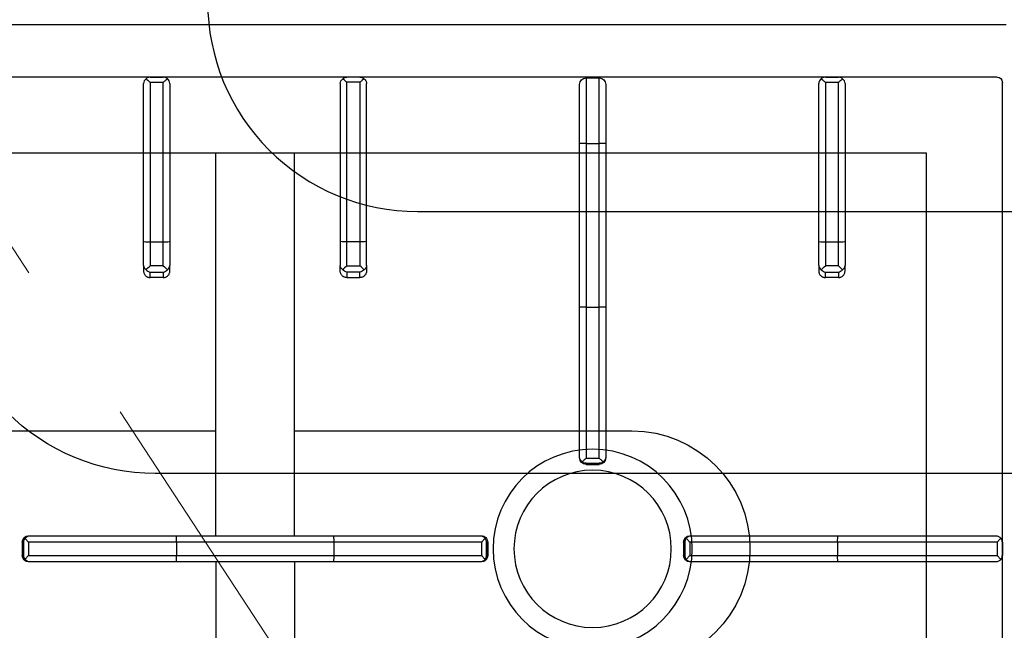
# Model space of a CAD drawing. Header units: millimetres. Extents: x -740 to 33545, y -26688 to 22494.
# Tile 95 of 256: x 9218 to 9255, y 10472 to 10495. Entities that reach past the tile are written whole.
import ezdxf

# ---------------------------------------------------------------- set-up
doc = ezdxf.new("R2010")
doc.units = ezdxf.units.MM
doc.header["$MEASUREMENT"] = 0
doc.linetypes.add('DASHED', pattern=[19.05, 12.7, -6.35])
doc.layers.add('A_wyposażenie', color=252, linetype='Continuous', lineweight=9)
doc.layers.add('IS_Wężownica OChP', color=7, linetype='Continuous', lineweight=25, true_color=0x800080)
doc.layers.add('PQ_200_2D', color=252, linetype='Continuous')
doc.layers.add('PQ_204_2D', color=252, linetype='Continuous')

# ---------------------------------------------------------------- blocks, each defined once
blk = doc.blocks.new('dfghbnj')
at = {"layer": 'PQ_200_2D', "color": 8}
blk.add_line((5168.38, -17660.72), (5168.38, -17005.72), dxfattribs=at)
at = {"layer": 'PQ_204_2D', "color": 8}
for p, q in [((5188.38, -17657.22), (5188.38, -17091.22)), ((5363.38, -17287.95), (5363.38, -17288.37)), ((5365.88, -17285.45), (5370.88, -17285.45)), ((5365.88, -17285.9), (5365.88, -17285.45)), ((5365.88, -17285.9), (5370.88, -17285.9)), ((5365.88, -17287.81), (5370.88, -17287.81)), ((5365.88, -17344.2), (5365.88, -17287.81)), ((5370.88, -17285.45), (5370.88, -17285.9)), ((5370.88, -17287.81), (5370.88, -17344.2)), ((5373.38, -17288.37), (5373.38, -17287.95)), ((5363.38, -17288.37), (5363.38, -17344.26)), ((5373.38, -17344.26), (5373.38, -17288.37)), ((5251.14, -17331.71), (5190.85, -17331.71)), ((5260.28, -17331.71), (5251.14, -17331.71)), ((5260.28, -17331.71), (5262.42, -17331.71)), ((5188.38, -17334.21), (5188.38, -17339.21)), ((5188.38, -17334.21), (5188.38, -17339.21)), ((5190.37, -17334.21), (5190.37, -17339.21)), ((5190.37, -17334.21), (5251.19, -17334.21)), ((5251.19, -17334.21), (5251.19, -17339.21)), ((5251.19, -17334.21), (5260.39, -17334.21)), ((5260.39, -17339.21), (5260.39, -17334.21)), ((5264.85, -17334.21), (5262.75, -17334.21)), ((5262.75, -17334.21), (5262.75, -17339.21)), ((5264.85, -17339.21), (5264.85, -17334.21)), ((5251.19, -17339.21), (5190.37, -17339.21)), ((5260.39, -17339.21), (5251.19, -17339.21)), ((5262.75, -17339.21), (5264.85, -17339.21)), ((5190.85, -17341.71), (5251.14, -17341.71)), ((5251.14, -17341.71), (5260.28, -17341.71)), ((5262.42, -17341.71), (5260.28, -17341.71)), ((5363.38, -17344.26), (5363.38, -17404.15)), ((5365.88, -17344.2), (5370.88, -17344.2)), ((5365.88, -17404.2), (5365.88, -17344.2)), ((5370.88, -17344.2), (5370.88, -17404.2)), ((5373.38, -17404.15), (5373.38, -17344.26)), ((5363.38, -17359.22), (5217.36, -17359.22)), ((5373.38, -17359.22), (5519.4, -17359.22)), ((5363.38, -17389.22), (5217.36, -17389.22)), ((5373.38, -17389.22), (5519.4, -17389.22)), ((5363.38, -17404.15), (5363.38, -17460.03)), ((5365.88, -17404.2), (5370.88, -17404.2)), ((5365.88, -17460.59), (5365.88, -17404.2)), ((5370.88, -17404.2), (5370.88, -17460.59)), ((5373.38, -17460.03), (5373.38, -17404.15)), ((5190.85, -17406.72), (5251.14, -17406.72)), ((5251.14, -17406.72), (5260.28, -17406.72)), ((5262.42, -17406.72), (5260.28, -17406.72)), ((5188.38, -17414.22), (5188.38, -17409.22)), ((5188.38, -17414.22), (5188.38, -17409.22)), ((5190.37, -17414.22), (5190.37, -17409.22)), ((5251.19, -17409.22), (5190.37, -17409.22)), ((5251.19, -17414.22), (5251.19, -17409.22)), ((5260.39, -17409.22), (5251.19, -17409.22)), ((5260.39, -17409.22), (5260.39, -17414.22)), ((5262.75, -17409.22), (5264.85, -17409.22)), ((5262.75, -17414.22), (5262.75, -17409.22)), ((5264.85, -17409.22), (5264.85, -17414.22)), ((5190.37, -17414.22), (5251.19, -17414.22)), ((5251.19, -17414.22), (5260.39, -17414.22)), ((5264.85, -17414.22), (5262.75, -17414.22)), ((5251.14, -17416.72), (5190.85, -17416.72)), ((5260.28, -17416.72), (5251.14, -17416.72)), ((5260.28, -17416.72), (5262.42, -17416.72)), ((5363.38, -17460.03), (5363.38, -17460.45)), ((5365.88, -17460.59), (5370.88, -17460.59)), ((5373.38, -17460.45), (5373.38, -17460.03)), ((5365.27, -17462.4), (5371.48, -17462.4)), ((5365.88, -17462.5), (5370.88, -17462.5)), ((5365.88, -17462.95), (5365.88, -17462.5)), ((5365.88, -17462.95), (5370.88, -17462.95)), ((5370.88, -17462.5), (5370.88, -17462.95)), ((5213.69, -17497.97), (5191.19, -17497.97)), ((5213.69, -17500.47), (5213.69, -17497.97)), ((5276.14, -17497.97), (5213.69, -17497.97)), ((5333.27, -17497.97), (5276.14, -17497.97)), ((5333.69, -17497.97), (5333.27, -17497.97)), ((5188.69, -17500.47), (5188.69, -17505.47)), ((5188.69, -17500.47), (5213.69, -17500.47)), ((5213.69, -17500.47), (5213.69, -17505.47)), ((5213.69, -17500.47), (5276.19, -17500.47)), ((5276.19, -17500.47), (5276.19, -17505.47)), ((5276.19, -17500.47), (5333.83, -17500.47)), ((5333.83, -17500.47), (5333.83, -17505.47)), ((5335.64, -17499.87), (5335.64, -17506.06)), ((5335.74, -17500.47), (5335.74, -17505.47)), ((5335.74, -17500.47), (5336.19, -17500.47)), ((5336.19, -17500.47), (5336.19, -17505.47)), ((5213.69, -17505.47), (5188.69, -17505.47)), ((5213.69, -17507.97), (5213.69, -17505.47)), ((5276.19, -17505.47), (5213.69, -17505.47)), ((5333.83, -17505.47), (5276.19, -17505.47)), ((5336.19, -17505.47), (5335.74, -17505.47)), ((5191.19, -17507.97), (5213.69, -17507.97)), ((5213.69, -17507.97), (5276.14, -17507.97)), ((5276.14, -17507.97), (5333.27, -17507.97)), ((5333.27, -17507.97), (5333.69, -17507.97)), ((5365.88, -17537.65), (5370.88, -17537.65)), ((5365.88, -17538.1), (5365.88, -17537.65)), ((5365.88, -17538.1), (5370.88, -17538.1)), ((5370.88, -17537.65), (5370.88, -17538.1)), ((5363.38, -17540.15), (5363.38, -17540.57)), ((5363.38, -17540.57), (5363.38, -17596.46)), ((5365.88, -17540.01), (5370.88, -17540.01)), ((5365.88, -17596.4), (5365.88, -17540.01)), ((5370.88, -17540.01), (5370.88, -17596.4)), ((5373.38, -17540.57), (5373.38, -17540.15)), ((5373.38, -17596.46), (5373.38, -17540.57)), ((5188.38, -17591.72), (5188.38, -17596.72)), ((5188.38, -17591.72), (5188.38, -17596.72)), ((5190.37, -17591.72), (5190.37, -17596.72)), ((5190.37, -17591.72), (5251.19, -17591.72)), ((5251.14, -17589.22), (5190.85, -17589.22)), ((5260.28, -17589.22), (5251.14, -17589.22)), ((5251.19, -17591.72), (5251.19, -17596.72)), ((5251.19, -17591.72), (5260.39, -17591.72)), ((5260.28, -17589.22), (5262.42, -17589.22)), ((5260.39, -17596.72), (5260.39, -17591.72)), ((5264.85, -17591.72), (5262.75, -17591.72)), ((5262.75, -17591.72), (5262.75, -17596.72)), ((5264.85, -17596.72), (5264.85, -17591.72)), ((5251.19, -17596.72), (5190.37, -17596.72)), ((5190.85, -17599.22), (5251.14, -17599.22)), ((5251.14, -17599.22), (5260.28, -17599.22)), ((5260.39, -17596.72), (5251.19, -17596.72)), ((5262.42, -17599.22), (5260.28, -17599.22)), ((5262.75, -17596.72), (5264.85, -17596.72)), ((5363.38, -17596.46), (5363.38, -17656.74)), ((5365.88, -17596.4), (5370.88, -17596.4)), ((5365.88, -17657.22), (5365.88, -17596.4)), ((5370.88, -17596.4), (5370.88, -17657.22)), ((5373.38, -17656.74), (5373.38, -17596.46)), ((5546.38, -17659.22), (5190.37, -17659.22)), ((5365.88, -17657.22), (5370.88, -17657.22)), ((5365.88, -17659.22), (5370.88, -17659.22)), ((5365.88, -17659.22), (5370.88, -17659.22))]:
    blk.add_line(p, q, dxfattribs=at)
blk.add_lwpolyline([(5217.36, -17118.2), (5519.4, -17118.2), (5519.4, -17630.24), (5217.36, -17630.24)], close=True, dxfattribs=at)
for points in [[(5413.38, -17359.22), (5413.38, -17227.97, 1), (5323.38, -17227.97), (5323.38, -17359.22)], [(5323.38, -17389.22), (5323.38, -17517.97, 1), (5413.38, -17517.97), (5413.38, -17389.22)]]:
    blk.add_lwpolyline(points, format="xyb", dxfattribs=at)
for radius in [38, 30]:
    blk.add_circle((5368.38, -17502.97), radius, dxfattribs=at)
for centre, start, end in [((5191.19, -17500.47), 90, 180), ((5191.19, -17505.47), 180, 270)]:
    blk.add_arc(centre, 2.5, start, end, dxfattribs=at)
for centre, major_axis, ratio, start_param, end_param in [((5365.88, -17287.95), (0, 2.5), 0.99863, 0, 1.570796), ((5365.88, -17288.37), (2.5, 0), 0.951091, 2.227228, 3.141593), ((5370.88, -17287.95), (0, 2.5), 0.99863, 4.712389, 6.283185), ((5370.88, -17288.37), (-2.5, 0), 0.951091, 3.141593, 4.055957), ((5365.88, -17344.26), (-2.5, 0), 0.02182, -1.570796, 0), ((5370.88, -17344.26), (-2.5, 0), 0.02182, 3.141593, 4.712389), ((5365.88, -17404.15), (2.5, 0), 0.02182, 3.141593, 4.712389), ((5370.88, -17404.15), (2.5, 0), 0.02182, 4.712389, 6.283185), ((5190.85, -17409.22), (0, 2.5), 0.948965, 0, 0.895145), ((5251.14, -17409.22), (0, 2.5), 0.02182, 4.712389, 6.283185), ((5260.28, -17409.22), (0, 2.5), 0.84544, -0.894481, 0), ((5260.28, -17409.22), (2.5, 2.5), 0.02182, 4.734206, 5.410521), ((5260.28, -17409.22), (-1.92, 1.92), 0.8391, 4.014257, 4.690572), ((5190.85, -17414.22), (0, 2.5), 0.948965, 2.246448, 3.141593), ((5251.14, -17414.22), (0, 2.5), 0.02182, 3.141593, 4.712389), ((5260.28, -17414.22), (0, 2.5), 0.84544, 3.141593, 4.036074), ((5260.28, -17414.22), (-2.5, 2.5), 0.02182, 4.014257, 4.690572), ((5260.28, -17414.22), (1.92, 1.92), 0.8391, 4.734206, 5.410521), ((5365.88, -17460.03), (2.5, 0), 0.951091, 3.141593, 4.055957), ((5365.88, -17460.45), (0, 2.5), 0.99863, 1.570796, 3.141593), ((5370.88, -17460.45), (0, 2.5), 0.99863, 3.141593, 4.712389), ((5370.88, -17460.03), (-2.5, 0), 0.951091, 2.227228, 3.141593), ((5365.88, -17459.06), (0, 3.44), 0.725954, 2.896194, 3.141593), ((5370.88, -17459.06), (0, 3.44), 0.725954, 3.141593, 3.386992), ((5276.14, -17500.47), (0, 2.5), 0.02182, 4.712389, 6.283185), ((5333.27, -17500.47), (0, 2.5), 0.951091, -0.914364, 0), ((5333.69, -17500.47), (-2.5, 0), 0.99863, 3.141593, 4.712389), ((5332.27, -17500.47), (-3.47, 0), 0.720185, 3.141593, 3.380139), ((5276.14, -17505.47), (0, 2.5), 0.02182, 3.141593, 4.712389), ((5333.69, -17505.47), (2.5, 0), 0.99863, 4.712389, 6.283185), ((5332.27, -17505.47), (3.47, 0), 0.720185, -0.238546, 0), ((5333.27, -17505.47), (0, 2.5), 0.951091, 3.141593, 4.055957), ((5365.88, -17540.15), (0, 2.5), 0.99863, 0, 1.570796), ((5365.88, -17540.57), (-2.5, 0), 0.951091, -0.914364, 0), ((5370.88, -17540.15), (0, 2.5), 0.99863, -1.570796, 0), ((5370.88, -17540.57), (-2.5, 0), 0.951091, 3.141593, 4.055957), ((5365.88, -17596.46), (2.5, 0), 0.02182, 1.570796, 3.141593), ((5370.88, -17596.46), (2.5, 0), 0.02182, 0, 1.570796), ((5190.38, -17657.21), (1.42, 1.42), 0.997265, 2.357564, 3.925621), ((5365.88, -17656.74), (2.5, 0), 0.948965, 3.141593, 4.036737), ((5370.88, -17656.74), (2.5, 0), 0.948965, -0.895145, 0)]:
    blk.add_ellipse(centre, major_axis=major_axis, ratio=ratio, start_param=start_param, end_param=end_param, dxfattribs=at)
at = {"layer": 'PQ_204_2D', "color": 8, "extrusion": (0, 0, -1)}
for centre, major_axis, ratio, start_param, end_param in [((5190.85, -17334.21), (0, 2.5), 0.948965, -0.895145, 0), ((5251.14, -17334.21), (0, 2.5), 0.02182, 0, 1.570796), ((5260.28, -17334.21), (0, 2.5), 0.84544, 0, 0.894481), ((5260.28, -17334.21), (2.5, 2.5), 0.02182, 0.872665, 1.54898), ((5260.28, -17334.21), (-1.92, 1.92), 0.8391, 1.592613, 2.268928), ((5190.85, -17339.21), (0, 2.5), 0.948965, 3.141593, 4.036737), ((5251.14, -17339.21), (0, 2.5), 0.02182, 1.570796, 3.141593), ((5260.28, -17339.21), (0, 2.5), 0.84544, 2.247111, 3.141593), ((5260.28, -17339.21), (-2.5, 2.5), 0.02182, 1.592613, 2.268928), ((5260.28, -17339.21), (1.92, 1.92), 0.8391, 0.872665, 1.54898), ((5190.85, -17591.72), (0, 2.5), 0.948965, -0.895145, 0), ((5251.14, -17591.72), (0, 2.5), 0.02182, 0, 1.570796), ((5260.28, -17591.72), (0, 2.5), 0.84544, 0, 0.894481), ((5260.28, -17591.72), (2.5, 2.5), 0.02182, 0.872665, 1.54898), ((5260.28, -17591.72), (-1.92, 1.92), 0.8391, 1.592613, 2.268928), ((5190.85, -17596.72), (0, 2.5), 0.948965, 3.141593, 4.036737), ((5251.14, -17596.72), (0, 2.5), 0.02182, 1.570796, 3.141593), ((5260.28, -17596.72), (0, 2.5), 0.84544, 2.247111, 3.141593), ((5260.28, -17596.72), (-2.5, 2.5), 0.02182, 1.592613, 2.268928), ((5260.28, -17596.72), (1.92, 1.92), 0.8391, 0.872665, 1.54898)]:
    blk.add_ellipse(centre, major_axis=major_axis, ratio=ratio, start_param=start_param, end_param=end_param, dxfattribs=at)
at = {"layer": 'PQ_204_2D', "color": 8}
for points, knots in [([(5364.35, -17286.49), (5364.54, -17286.33), (5364.76, -17286.2), (5365.13, -17286.04), (5365.28, -17286), (5365.58, -17285.93), (5365.73, -17285.91), (5365.88, -17285.9)], [11.914764, 11.914764, 11.914764, 11.914764, 12.773402, 12.773402, 13.350347, 13.350347, 13.927292, 13.927292, 13.927292, 13.927292]), ([(5365.88, -17287.81), (5365.88, -17287.81), (5365.87, -17287.81), (5365.87, -17287.81), (5365.87, -17287.81), (5365.87, -17287.81), (5365.87, -17287.81), (5365.87, -17287.81), (5365.87, -17287.81), (5365.87, -17287.8), (5365.86, -17287.8), (5365.86, -17287.79), (5365.85, -17287.79), (5365.84, -17287.78), (5365.83, -17287.77), (5365.8, -17287.75), (5365.78, -17287.73), (5365.72, -17287.67), (5365.68, -17287.63), (5365.54, -17287.51), (5365.43, -17287.42), (5365.22, -17287.23), (5365.11, -17287.14), (5364.89, -17286.95), (5364.78, -17286.85), (5364.57, -17286.67), (5364.46, -17286.58), (5364.35, -17286.49)], [8.188469, 8.188469, 8.188469, 8.188469, 8.190233, 8.190233, 8.191997, 8.191997, 8.195525, 8.195525, 8.202581, 8.202581, 8.216692, 8.216692, 8.244915, 8.244915, 8.301361, 8.301361, 8.414254, 8.414254, 8.640038, 8.640038, 9.091607, 9.091607, 9.543176, 9.543176, 9.994745, 9.994745, 10.458205, 10.458205, 10.458205, 10.458205]), ([(5370.88, -17285.9), (5371.02, -17285.91), (5371.17, -17285.93), (5371.47, -17286), (5371.62, -17286.04), (5371.99, -17286.2), (5372.21, -17286.33), (5372.4, -17286.49)], [0, 0, 0, 0, 0.576945, 0.576945, 1.153889, 1.153889, 2.012527, 2.012527, 2.012527, 2.012527]), ([(5372.4, -17286.49), (5372.29, -17286.58), (5372.18, -17286.67), (5371.97, -17286.85), (5371.86, -17286.95), (5371.64, -17287.14), (5371.53, -17287.23), (5371.32, -17287.42), (5371.21, -17287.51), (5371.08, -17287.63), (5371.03, -17287.67), (5370.97, -17287.73), (5370.95, -17287.75), (5370.92, -17287.77), (5370.91, -17287.78), (5370.9, -17287.79), (5370.89, -17287.79), (5370.89, -17287.8), (5370.89, -17287.8), (5370.88, -17287.81), (5370.88, -17287.81), (5370.88, -17287.81), (5370.88, -17287.81), (5370.88, -17287.81), (5370.88, -17287.81), (5370.88, -17287.81), (5370.88, -17287.81), (5370.88, -17287.81)], [5.918216, 5.918216, 5.918216, 5.918216, 6.381677, 6.381677, 6.833246, 6.833246, 7.284815, 7.284815, 7.736384, 7.736384, 7.962168, 7.962168, 8.07506, 8.07506, 8.131506, 8.131506, 8.159729, 8.159729, 8.173841, 8.173841, 8.180897, 8.180897, 8.184425, 8.184425, 8.186189, 8.186189, 8.187953, 8.187953, 8.187953, 8.187953]), ([(5188.38, -17334.21), (5188.38, -17334.07), (5188.4, -17333.92), (5188.47, -17333.62), (5188.52, -17333.47), (5188.68, -17333.08), (5188.82, -17332.86), (5189, -17332.65)], [0, 0, 0, 0, 0.576945, 0.576945, 1.153889, 1.153889, 2.068716, 2.068716, 2.068716, 2.068716]), ([(5189, -17332.65), (5189.17, -17332.86), (5189.37, -17333.08), (5189.71, -17333.47), (5189.84, -17333.62), (5190.11, -17333.92), (5190.25, -17334.07), (5190.37, -17334.21)], [11.858599, 11.858599, 11.858599, 11.858599, 12.773425, 12.773425, 13.35037, 13.35037, 13.927314, 13.927314, 13.927314, 13.927314]), ([(5262.42, -17331.71), (5262.57, -17331.71), (5262.73, -17331.73), (5263.04, -17331.79), (5263.2, -17331.84), (5263.5, -17331.97), (5263.64, -17332.05), (5263.91, -17332.23), (5264.03, -17332.34), (5264.25, -17332.56), (5264.35, -17332.68), (5264.53, -17332.96), (5264.6, -17333.1), (5264.73, -17333.41), (5264.77, -17333.57), (5264.84, -17333.9), (5264.85, -17334.06), (5264.85, -17334.21)], [3.776921, 3.776921, 3.776921, 3.776921, 4.248957, 4.248957, 4.720993, 4.720993, 5.193029, 5.193029, 5.665065, 5.665065, 6.135831, 6.135831, 6.606596, 6.606596, 7.077361, 7.077361, 7.548126, 7.548126, 7.548126, 7.548126]), ([(5189, -17340.78), (5188.82, -17340.57), (5188.68, -17340.35), (5188.52, -17339.96), (5188.47, -17339.81), (5188.4, -17339.51), (5188.38, -17339.36), (5188.38, -17339.21)], [11.858599, 11.858599, 11.858599, 11.858599, 12.773425, 12.773425, 13.35037, 13.35037, 13.927314, 13.927314, 13.927314, 13.927314]), ([(5190.37, -17339.21), (5190.25, -17339.36), (5190.11, -17339.51), (5189.84, -17339.81), (5189.71, -17339.96), (5189.37, -17340.35), (5189.17, -17340.57), (5189, -17340.78)], [0, 0, 0, 0, 0.576945, 0.576945, 1.153889, 1.153889, 2.068716, 2.068716, 2.068716, 2.068716]), ([(5264.85, -17339.21), (5264.85, -17339.37), (5264.84, -17339.53), (5264.77, -17339.86), (5264.73, -17340.02), (5264.6, -17340.33), (5264.53, -17340.47), (5264.35, -17340.75), (5264.25, -17340.87), (5264.03, -17341.09), (5263.91, -17341.2), (5263.64, -17341.38), (5263.5, -17341.46), (5263.2, -17341.59), (5263.04, -17341.64), (5262.73, -17341.7), (5262.57, -17341.71), (5262.42, -17341.71)], [15.096253, 15.096253, 15.096253, 15.096253, 15.567018, 15.567018, 16.037783, 16.037783, 16.508548, 16.508548, 16.979314, 16.979314, 17.45135, 17.45135, 17.923386, 17.923386, 18.395422, 18.395422, 18.867458, 18.867458, 18.867458, 18.867458]), ([(5189, -17407.65), (5188.82, -17407.86), (5188.68, -17408.08), (5188.52, -17408.47), (5188.47, -17408.62), (5188.4, -17408.92), (5188.38, -17409.07), (5188.38, -17409.22)], [11.858599, 11.858599, 11.858599, 11.858599, 12.773425, 12.773425, 13.35037, 13.35037, 13.927314, 13.927314, 13.927314, 13.927314]), ([(5190.37, -17409.22), (5190.25, -17409.07), (5190.11, -17408.92), (5189.84, -17408.62), (5189.71, -17408.47), (5189.37, -17408.08), (5189.17, -17407.86), (5189, -17407.65)], [0, 0, 0, 0, 0.576945, 0.576945, 1.153889, 1.153889, 2.068716, 2.068716, 2.068716, 2.068716]), ([(5264.85, -17409.22), (5264.85, -17409.06), (5264.84, -17408.9), (5264.77, -17408.57), (5264.73, -17408.41), (5264.6, -17408.11), (5264.53, -17407.96), (5264.35, -17407.68), (5264.25, -17407.56), (5264.03, -17407.34), (5263.91, -17407.23), (5263.64, -17407.05), (5263.5, -17406.97), (5263.2, -17406.84), (5263.04, -17406.79), (5262.73, -17406.73), (5262.57, -17406.72), (5262.42, -17406.72)], [15.096253, 15.096253, 15.096253, 15.096253, 15.567018, 15.567018, 16.037783, 16.037783, 16.508548, 16.508548, 16.979314, 16.979314, 17.45135, 17.45135, 17.923386, 17.923386, 18.395422, 18.395422, 18.867458, 18.867458, 18.867458, 18.867458]), ([(5188.38, -17414.22), (5188.38, -17414.36), (5188.4, -17414.51), (5188.47, -17414.81), (5188.52, -17414.96), (5188.68, -17415.35), (5188.82, -17415.58), (5189, -17415.78)], [0, 0, 0, 0, 0.576945, 0.576945, 1.153889, 1.153889, 2.068716, 2.068716, 2.068716, 2.068716]), ([(5189, -17415.78), (5189.17, -17415.58), (5189.37, -17415.35), (5189.71, -17414.96), (5189.84, -17414.81), (5190.11, -17414.51), (5190.25, -17414.36), (5190.37, -17414.22)], [11.858599, 11.858599, 11.858599, 11.858599, 12.773425, 12.773425, 13.35037, 13.35037, 13.927314, 13.927314, 13.927314, 13.927314]), ([(5262.42, -17416.72), (5262.57, -17416.72), (5262.73, -17416.7), (5263.04, -17416.64), (5263.2, -17416.59), (5263.5, -17416.46), (5263.64, -17416.38), (5263.91, -17416.2), (5264.03, -17416.09), (5264.25, -17415.87), (5264.35, -17415.75), (5264.53, -17415.47), (5264.6, -17415.33), (5264.73, -17415.02), (5264.77, -17414.86), (5264.84, -17414.54), (5264.85, -17414.37), (5264.85, -17414.22)], [3.776921, 3.776921, 3.776921, 3.776921, 4.248957, 4.248957, 4.720993, 4.720993, 5.193029, 5.193029, 5.665065, 5.665065, 6.135831, 6.135831, 6.606596, 6.606596, 7.077361, 7.077361, 7.548126, 7.548126, 7.548126, 7.548126]), ([(5364.35, -17461.91), (5364.46, -17461.82), (5364.57, -17461.73), (5364.78, -17461.55), (5364.89, -17461.46), (5365.11, -17461.26), (5365.22, -17461.17), (5365.43, -17460.98), (5365.54, -17460.89), (5365.68, -17460.77), (5365.72, -17460.73), (5365.78, -17460.67), (5365.8, -17460.66), (5365.83, -17460.63), (5365.84, -17460.62), (5365.85, -17460.61), (5365.86, -17460.61), (5365.86, -17460.6), (5365.87, -17460.6), (5365.87, -17460.6), (5365.87, -17460.6), (5365.87, -17460.59), (5365.87, -17460.59), (5365.87, -17460.59), (5365.87, -17460.59), (5365.87, -17460.59), (5365.88, -17460.59), (5365.88, -17460.59)], [5.918733, 5.918733, 5.918733, 5.918733, 6.382193, 6.382193, 6.833762, 6.833762, 7.285331, 7.285331, 7.7369, 7.7369, 7.962685, 7.962685, 8.075577, 8.075577, 8.132023, 8.132023, 8.160246, 8.160246, 8.174358, 8.174358, 8.181413, 8.181413, 8.184941, 8.184941, 8.186705, 8.186705, 8.188469, 8.188469, 8.188469, 8.188469]), ([(5370.88, -17460.59), (5370.88, -17460.59), (5370.88, -17460.59), (5370.88, -17460.59), (5370.88, -17460.59), (5370.88, -17460.59), (5370.88, -17460.59), (5370.88, -17460.6), (5370.88, -17460.6), (5370.89, -17460.6), (5370.89, -17460.6), (5370.89, -17460.61), (5370.9, -17460.61), (5370.91, -17460.62), (5370.92, -17460.63), (5370.95, -17460.66), (5370.97, -17460.67), (5371.03, -17460.73), (5371.08, -17460.77), (5371.21, -17460.89), (5371.32, -17460.98), (5371.53, -17461.17), (5371.64, -17461.26), (5371.86, -17461.46), (5371.97, -17461.55), (5372.18, -17461.73), (5372.29, -17461.82), (5372.4, -17461.91)], [8.187953, 8.187953, 8.187953, 8.187953, 8.189716, 8.189716, 8.19148, 8.19148, 8.195008, 8.195008, 8.202064, 8.202064, 8.216176, 8.216176, 8.244399, 8.244399, 8.300845, 8.300845, 8.413737, 8.413737, 8.639521, 8.639521, 9.09109, 9.09109, 9.542659, 9.542659, 9.994228, 9.994228, 10.457689, 10.457689, 10.457689, 10.457689]), ([(5365.27, -17462.4), (5365.17, -17462.37), (5365.08, -17462.33), (5364.76, -17462.2), (5364.54, -17462.07), (5364.35, -17461.91)], [0.785194, 0.785194, 0.785194, 0.785194, 1.153889, 1.153889, 2.012527, 2.012527, 2.012527, 2.012527]), ([(5372.4, -17461.91), (5372.21, -17462.07), (5371.99, -17462.2), (5371.68, -17462.33), (5371.58, -17462.37), (5371.48, -17462.4)], [11.914787, 11.914787, 11.914787, 11.914787, 12.773425, 12.773425, 13.14212, 13.14212, 13.14212, 13.14212]), ([(5333.83, -17500.47), (5333.83, -17500.46), (5333.83, -17500.46), (5333.83, -17500.46), (5333.83, -17500.46), (5333.83, -17500.46), (5333.83, -17500.46), (5333.84, -17500.46), (5333.84, -17500.46), (5333.84, -17500.46), (5333.84, -17500.45), (5333.85, -17500.45), (5333.85, -17500.44), (5333.86, -17500.43), (5333.87, -17500.42), (5333.9, -17500.39), (5333.91, -17500.37), (5333.97, -17500.31), (5334.01, -17500.27), (5334.13, -17500.13), (5334.22, -17500.02), (5334.41, -17499.81), (5334.5, -17499.7), (5334.7, -17499.48), (5334.79, -17499.37), (5334.97, -17499.16), (5335.06, -17499.05), (5335.15, -17498.94)], [8.18857, 8.18857, 8.18857, 8.18857, 8.190334, 8.190334, 8.192098, 8.192098, 8.195626, 8.195626, 8.202682, 8.202682, 8.216794, 8.216794, 8.245018, 8.245018, 8.301466, 8.301466, 8.414361, 8.414361, 8.640152, 8.640152, 9.091733, 9.091733, 9.543315, 9.543315, 9.994896, 9.994896, 10.458359, 10.458359, 10.458359, 10.458359]), ([(5335.15, -17498.94), (5335.31, -17499.13), (5335.44, -17499.35), (5335.58, -17499.67), (5335.61, -17499.77), (5335.64, -17499.87)], [11.917214, 11.917214, 11.917214, 11.917214, 12.775852, 12.775852, 13.165698, 13.165698, 13.165698, 13.165698]), ([(5335.15, -17506.99), (5335.06, -17506.88), (5334.97, -17506.77), (5334.79, -17506.56), (5334.7, -17506.45), (5334.5, -17506.23), (5334.41, -17506.12), (5334.22, -17505.91), (5334.13, -17505.8), (5334.01, -17505.67), (5333.97, -17505.62), (5333.91, -17505.56), (5333.9, -17505.54), (5333.87, -17505.51), (5333.86, -17505.5), (5333.85, -17505.49), (5333.85, -17505.48), (5333.84, -17505.48), (5333.84, -17505.48), (5333.84, -17505.47), (5333.84, -17505.47), (5333.83, -17505.47), (5333.83, -17505.47), (5333.83, -17505.47), (5333.83, -17505.47), (5333.83, -17505.47), (5333.83, -17505.47), (5333.83, -17505.47)], [5.918265, 5.918265, 5.918265, 5.918265, 6.381728, 6.381728, 6.833309, 6.833309, 7.284891, 7.284891, 7.736472, 7.736472, 7.962263, 7.962263, 8.075158, 8.075158, 8.131606, 8.131606, 8.15983, 8.15983, 8.173942, 8.173942, 8.180998, 8.180998, 8.184526, 8.184526, 8.18629, 8.18629, 8.188054, 8.188054, 8.188054, 8.188054]), ([(5335.64, -17506.06), (5335.61, -17506.16), (5335.58, -17506.26), (5335.44, -17506.58), (5335.31, -17506.8), (5335.15, -17506.99)], [0.764042, 0.764042, 0.764042, 0.764042, 1.153889, 1.153889, 2.012527, 2.012527, 2.012527, 2.012527]), ([(5364.35, -17538.69), (5364.54, -17538.53), (5364.76, -17538.4), (5365.13, -17538.24), (5365.28, -17538.2), (5365.58, -17538.13), (5365.73, -17538.11), (5365.88, -17538.1)], [11.914788, 11.914788, 11.914788, 11.914788, 12.773425, 12.773425, 13.35037, 13.35037, 13.927314, 13.927314, 13.927314, 13.927314]), ([(5365.88, -17540.01), (5365.88, -17540.01), (5365.87, -17540.01), (5365.87, -17540.01), (5365.87, -17540.01), (5365.87, -17540.01), (5365.87, -17540.01), (5365.87, -17540.01), (5365.87, -17540), (5365.87, -17540), (5365.86, -17540), (5365.86, -17539.99), (5365.85, -17539.99), (5365.84, -17539.98), (5365.83, -17539.97), (5365.8, -17539.95), (5365.78, -17539.93), (5365.72, -17539.87), (5365.68, -17539.83), (5365.54, -17539.71), (5365.43, -17539.62), (5365.22, -17539.43), (5365.11, -17539.34), (5364.89, -17539.15), (5364.78, -17539.05), (5364.57, -17538.87), (5364.46, -17538.78), (5364.35, -17538.69)], [8.18747, 8.18747, 8.18747, 8.18747, 8.189233, 8.189233, 8.190997, 8.190997, 8.194524, 8.194524, 8.201577, 8.201577, 8.215685, 8.215685, 8.2439, 8.2439, 8.300331, 8.300331, 8.413192, 8.413192, 8.638915, 8.638915, 9.09036, 9.09036, 9.541804, 9.541804, 9.993249, 9.993249, 10.456684, 10.456684, 10.456684, 10.456684]), ([(5370.88, -17538.1), (5371.02, -17538.11), (5371.17, -17538.13), (5371.47, -17538.2), (5371.62, -17538.24), (5371.99, -17538.4), (5372.21, -17538.53), (5372.4, -17538.69)], [0, 0, 0, 0, 0.576945, 0.576945, 1.153889, 1.153889, 2.012527, 2.012527, 2.012527, 2.012527]), ([(5372.4, -17538.69), (5372.29, -17538.78), (5372.18, -17538.87), (5371.97, -17539.05), (5371.86, -17539.15), (5371.64, -17539.34), (5371.53, -17539.43), (5371.32, -17539.62), (5371.21, -17539.71), (5371.08, -17539.83), (5371.03, -17539.87), (5370.97, -17539.93), (5370.95, -17539.95), (5370.92, -17539.97), (5370.91, -17539.98), (5370.9, -17539.99), (5370.89, -17539.99), (5370.89, -17540), (5370.89, -17540), (5370.88, -17540), (5370.88, -17540.01), (5370.88, -17540.01), (5370.88, -17540.01), (5370.88, -17540.01), (5370.88, -17540.01), (5370.88, -17540.01), (5370.88, -17540.01), (5370.88, -17540.01)], [5.917739, 5.917739, 5.917739, 5.917739, 6.381174, 6.381174, 6.832619, 6.832619, 7.284064, 7.284064, 7.735508, 7.735508, 7.961231, 7.961231, 8.074092, 8.074092, 8.130523, 8.130523, 8.158738, 8.158738, 8.172846, 8.172846, 8.179899, 8.179899, 8.183426, 8.183426, 8.18519, 8.18519, 8.186953, 8.186953, 8.186953, 8.186953]), ([(5188.38, -17591.72), (5188.38, -17591.57), (5188.4, -17591.42), (5188.47, -17591.12), (5188.52, -17590.97), (5188.68, -17590.58), (5188.82, -17590.36), (5189, -17590.15)], [0, 0, 0, 0, 0.576945, 0.576945, 1.153889, 1.153889, 2.068716, 2.068716, 2.068716, 2.068716]), ([(5189, -17590.15), (5189.17, -17590.36), (5189.37, -17590.58), (5189.71, -17590.97), (5189.84, -17591.12), (5190.11, -17591.42), (5190.25, -17591.57), (5190.37, -17591.72)], [11.858599, 11.858599, 11.858599, 11.858599, 12.773425, 12.773425, 13.35037, 13.35037, 13.927314, 13.927314, 13.927314, 13.927314]), ([(5262.42, -17589.22), (5262.57, -17589.22), (5262.73, -17589.23), (5263.04, -17589.29), (5263.2, -17589.34), (5263.5, -17589.47), (5263.64, -17589.55), (5263.91, -17589.73), (5264.03, -17589.84), (5264.25, -17590.06), (5264.35, -17590.18), (5264.53, -17590.46), (5264.6, -17590.6), (5264.73, -17590.91), (5264.77, -17591.07), (5264.84, -17591.4), (5264.85, -17591.56), (5264.85, -17591.72)], [3.776921, 3.776921, 3.776921, 3.776921, 4.248957, 4.248957, 4.720993, 4.720993, 5.193029, 5.193029, 5.665065, 5.665065, 6.135831, 6.135831, 6.606596, 6.606596, 7.077361, 7.077361, 7.548126, 7.548126, 7.548126, 7.548126]), ([(5189, -17598.28), (5188.82, -17598.08), (5188.68, -17597.85), (5188.52, -17597.46), (5188.47, -17597.31), (5188.4, -17597.01), (5188.38, -17596.86), (5188.38, -17596.72)], [11.858599, 11.858599, 11.858599, 11.858599, 12.773425, 12.773425, 13.35037, 13.35037, 13.927314, 13.927314, 13.927314, 13.927314]), ([(5190.37, -17596.72), (5190.25, -17596.86), (5190.11, -17597.01), (5189.84, -17597.31), (5189.71, -17597.46), (5189.37, -17597.85), (5189.17, -17598.08), (5189, -17598.28)], [0, 0, 0, 0, 0.576945, 0.576945, 1.153889, 1.153889, 2.068716, 2.068716, 2.068716, 2.068716]), ([(5264.85, -17596.72), (5264.85, -17596.87), (5264.84, -17597.03), (5264.77, -17597.36), (5264.73, -17597.52), (5264.6, -17597.83), (5264.53, -17597.97), (5264.35, -17598.25), (5264.25, -17598.37), (5264.03, -17598.59), (5263.91, -17598.7), (5263.64, -17598.88), (5263.5, -17598.96), (5263.2, -17599.09), (5263.04, -17599.14), (5262.73, -17599.2), (5262.57, -17599.22), (5262.42, -17599.22)], [15.096253, 15.096253, 15.096253, 15.096253, 15.567018, 15.567018, 16.037783, 16.037783, 16.508548, 16.508548, 16.979314, 16.979314, 17.45135, 17.45135, 17.923386, 17.923386, 18.395422, 18.395422, 18.867458, 18.867458, 18.867458, 18.867458]), ([(5364.31, -17658.6), (5364.52, -17658.42), (5364.74, -17658.22), (5365.13, -17657.88), (5365.28, -17657.75), (5365.58, -17657.48), (5365.73, -17657.35), (5365.88, -17657.22)], [11.858599, 11.858599, 11.858599, 11.858599, 12.773425, 12.773425, 13.35037, 13.35037, 13.927314, 13.927314, 13.927314, 13.927314]), ([(5365.88, -17659.22), (5365.73, -17659.21), (5365.58, -17659.19), (5365.28, -17659.12), (5365.13, -17659.07), (5364.74, -17658.91), (5364.52, -17658.77), (5364.31, -17658.6)], [0, 0, 0, 0, 0.576945, 0.576945, 1.153889, 1.153889, 2.068716, 2.068716, 2.068716, 2.068716]), ([(5370.88, -17657.22), (5371.02, -17657.35), (5371.17, -17657.48), (5371.47, -17657.75), (5371.62, -17657.88), (5372.01, -17658.22), (5372.24, -17658.42), (5372.44, -17658.6)], [0, 0, 0, 0, 0.576945, 0.576945, 1.153889, 1.153889, 2.068716, 2.068716, 2.068716, 2.068716]), ([(5372.44, -17658.6), (5372.24, -17658.77), (5372.01, -17658.91), (5371.62, -17659.07), (5371.47, -17659.12), (5371.17, -17659.19), (5371.02, -17659.21), (5370.88, -17659.22)], [11.858599, 11.858599, 11.858599, 11.858599, 12.773425, 12.773425, 13.35037, 13.35037, 13.927314, 13.927314, 13.927314, 13.927314])]:
    blk.add_open_spline(points, degree=3, knots=knots, dxfattribs=at)

msp = doc.modelspace()

# ---------------------------------------------------------------- linework, layer by layer
at = {"layer": 'A_wyposażenie', "linetype": 'DASHED'}
msp.add_line((9270.185, 10405.523), (9090.185, 10680.023), dxfattribs=at)
at = {"layer": 'IS_Wężownica OChP', "color": 9, "true_color": 0xc8c8c8, "transparency": 33554687, "extrusion": (0, 0, -1)}
for points in [[(-9285.244, 10477.514), (-9222.779, 10477.514, 0.414214), (-9214.779, 10485.514), (-9214.779, 10731.511, 0.414214), (-9222.779, 10739.511), (-9305.286, 10739.511, 0.414214)], [(-9295.287, 10729.512), (-9232.779, 10729.512, -0.414214), (-9224.779, 10721.512), (-9224.779, 10495.514, -0.414214), (-9232.779, 10487.514), (-9275.245, 10487.514, -0.414157), (-9283.245, 10495.512)]]:
    msp.add_lwpolyline(points, format="xyb", dxfattribs=at)

# ---------------------------------------------------------------- block references
at = {"layer": 'A_wyposażenie', "xscale": -0.09999999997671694, "yscale": 0.09999999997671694, "zscale": 0.1, "rotation": 90}
msp.add_blockref('dfghbnj', (7489.164, 11011.478), dxfattribs=at)

doc.saveas('drawing.dxf')
